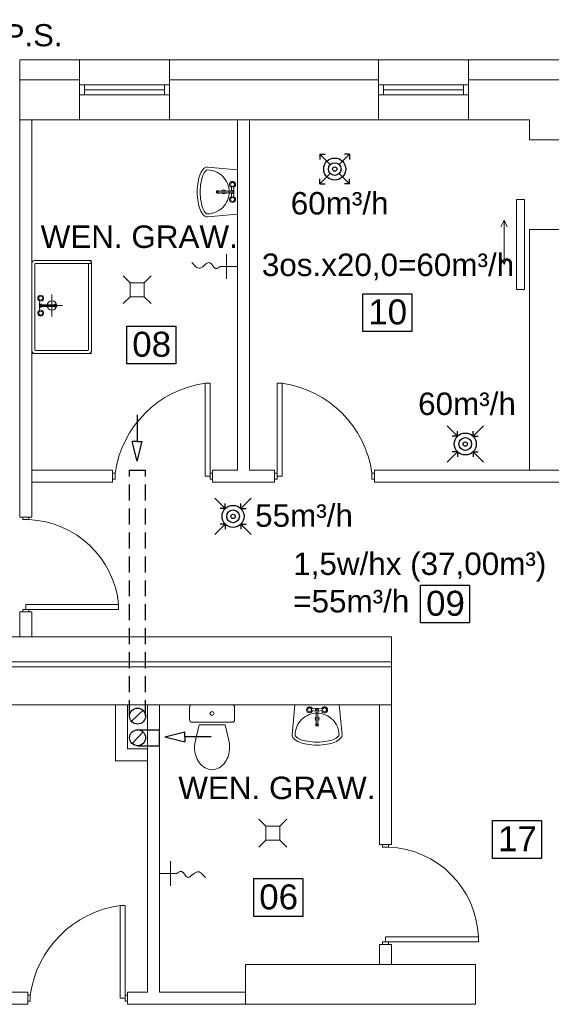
# Model space of a CAD drawing. Extents: x 280060 to 689961, y 120405 to 160329.
# Tile 7 of 85: x 658563 to 659095, y 146126 to 147112. Entities that reach past the tile are written whole.
import ezdxf

# ---------------------------------------------------------------- set-up
doc = ezdxf.new("R2010")
doc.units = 0
doc.header["$MEASUREMENT"] = 0
doc.linetypes.add('{ Wide Dash }', pattern=[12, 4, -2, 4, -2])
for name, color, linetype, lineweight in [('KAM-pro Biała Zarys', 7, 'CONTINUOUS', 9), ('KAM-pro Opis Sanitarny', 7, 'CONTINUOUS', 18), ('KAM-pro Opis Wentylacji', 7, 'CONTINUOUS', 5), ('KAM-pro Podkład Sanitarny', 253, 'CONTINUOUS', 25), ('KAM-pro Wentylacja Nawiew', 1, 'CONTINUOUS', 30), ('KAM-pro Wentylacja Wywiew', 161, 'CONTINUOUS', 30)]:
    doc.layers.add(name, color=color, linetype=linetype, lineweight=lineweight)
doc.styles.add('ARIAL', font='arial.ttf')
doc.styles.add('damian', font='arial.ttf')

msp = doc.modelspace()

# ---------------------------------------------------------------- linework, layer by layer
at = {"layer": 'KAM-pro Biała Zarys', "lineweight": 25}
for points in [[(658905.91, 146837.58), (658955.08, 146837.58), (658955.08, 146799.56), (658905.91, 146799.56)], [(658669.72, 146805.2), (658718.89, 146805.2), (658718.89, 146767.18), (658669.72, 146767.18)], [(658963.74, 146545.75), (659012.91, 146545.75), (659012.91, 146507.74), (658963.74, 146507.74)], [(659035.78, 146309.93), (659084.96, 146309.93), (659084.96, 146271.91), (659035.78, 146271.91)], [(658796.79, 146251.66), (658845.97, 146251.66), (658845.97, 146213.64), (658796.79, 146213.64)]]:
    msp.add_lwpolyline(points, close=True, dxfattribs=at)
at = {"layer": 'KAM-pro Podkład Sanitarny', "lineweight": 20, "ltscale": 13}
for p, q in [((658622.66, 147071.81), (658562.66, 147071.81)), ((658562.66, 147071.81), (658622.66, 147071.81)), ((658562.66, 147071.81), (658562.66, 147011.81)), ((658622.66, 147071.81), (658622.66, 147011.81)), ((658622.66, 147071.81), (658712.66, 147071.81)), ((658921.66, 147071.81), (658712.66, 147071.81)), ((658712.66, 147071.81), (658921.66, 147071.81)), ((658712.66, 147071.81), (658712.66, 147011.81)), ((658921.66, 147071.81), (658921.66, 147011.81)), ((658921.66, 147071.81), (659011.66, 147071.81)), ((659121.66, 147071.81), (659011.66, 147071.81)), ((659011.66, 147071.81), (659121.66, 147071.81)), ((659011.66, 147071.81), (659011.66, 147011.81)), ((658622.66, 147051.81), (658562.66, 147051.81)), ((658562.66, 147051.81), (658622.66, 147051.81)), ((658622.66, 147046.81), (658712.66, 147046.81)), ((658627.66, 147036.81), (658627.66, 147046.81)), ((658707.66, 147036.81), (658707.66, 147046.81)), ((658921.66, 147051.81), (658712.66, 147051.81)), ((658712.66, 147051.81), (658921.66, 147051.81)), ((658921.66, 147046.81), (659011.66, 147046.81)), ((658926.66, 147036.81), (658926.66, 147046.81)), ((659006.66, 147036.81), (659006.66, 147046.81)), ((659121.66, 147051.81), (659011.66, 147051.81)), ((659011.66, 147051.81), (659121.66, 147051.81)), ((658622.66, 147036.81), (658712.66, 147036.81)), ((658622.66, 147036.81), (658627.66, 147036.81)), ((658627.66, 147041.81), (658707.66, 147041.81)), ((658921.66, 147036.81), (659011.66, 147036.81)), ((658921.66, 147036.81), (658926.66, 147036.81)), ((658926.66, 147041.81), (659006.66, 147041.81)), ((658622.66, 147011.81), (658562.66, 147011.81)), ((658562.66, 147011.81), (658622.66, 147011.81)), ((658562.66, 147011.81), (658562.66, 146613.81)), ((658574.66, 147011.81), (658574.66, 146613.81)), ((658574.66, 147011.81), (658622.66, 147011.81)), ((658622.66, 147011.81), (658712.66, 147011.81)), ((658921.66, 147011.81), (658712.66, 147011.81)), ((658712.66, 147011.81), (658921.66, 147011.81)), ((658780.66, 147011.81), (658780.66, 146660.81)), ((658792.66, 147011.81), (658792.66, 146660.81)), ((658921.66, 147011.81), (659011.66, 147011.81)), ((659072.66, 147011.81), (659011.66, 147011.81)), ((659011.66, 147011.81), (659072.66, 147011.81)), ((659072.66, 147011.81), (659072.66, 146991.81)), ((659104.66, 146991.81), (659072.66, 146991.81)), ((658774.42, 146940.33), (658774.79, 146945.18)), ((658776.53, 146945.18), (658776.9, 146940.33)), ((658761.46, 146938.23), (658760.58, 146938.23)), ((658774.79, 146933.78), (658774.42, 146938.63)), ((658776.53, 146933.78), (658776.9, 146938.63)), ((659067.66, 146931.81), (659059.66, 146931.81)), ((659059.66, 146931.81), (659059.66, 146841.81)), ((659067.66, 146901.81), (659067.66, 146931.81)), ((659047.4, 146911.2), (659044.26, 146904.56)), ((659047.4, 146866.87), (659047.4, 146911.2)), ((659047.4, 146911.2), (659050.54, 146904.56)), ((659067.66, 146841.81), (659067.66, 146901.81)), ((659072.66, 146901.81), (659072.66, 146814.81)), ((659104.66, 146901.81), (659072.66, 146901.81)), ((658769.68, 146852.59), (658769.68, 146877.29)), ((658577.66, 146870.74), (658634.66, 146870.74)), ((658577.66, 146866.99), (658577.66, 146825.74)), ((658631.66, 146867.74), (658578.41, 146867.74)), ((658580.66, 146867.74), (658633.91, 146867.74)), ((658631.66, 146866.99), (658631.66, 146825.74)), ((658634.66, 146867.74), (658634.66, 146825.74)), ((658780.66, 146864.94), (658763.39, 146864.94)), ((659047.4, 146866.87), (659044.26, 146873.51)), ((659047.4, 146866.87), (659050.54, 146873.51)), ((658666.18, 146855.58), (658673.18, 146848.58)), ((658694.18, 146855.58), (658687.18, 146848.58)), ((658687.18, 146848.58), (658673.18, 146848.58)), ((658673.18, 146848.58), (658673.18, 146834.58)), ((658687.18, 146841.58), (658687.18, 146848.58)), ((658687.18, 146834.58), (658687.18, 146848.58)), ((658594.91, 146814.83), (658594.91, 146836.92)), ((659059.66, 146841.81), (659067.66, 146841.81)), ((658577.66, 146825.74), (658577.66, 146781.49)), ((658577.66, 146825.74), (658577.66, 146781.49)), ((658582.79, 146831.27), (658582.43, 146826.42)), ((658583.68, 146825.74), (658605.52, 146825.74)), ((658597.86, 146826.82), (658598.74, 146826.82)), ((658631.66, 146825.74), (658631.66, 146781.49)), ((658634.66, 146825.74), (658634.66, 146780.74)), ((658666.18, 146827.58), (658673.18, 146834.58)), ((658673.18, 146834.58), (658687.18, 146834.58)), ((658694.18, 146827.58), (658687.18, 146834.58)), ((658582.43, 146824.72), (658582.79, 146819.87)), ((659072.66, 146744.81), (659072.66, 146814.81)), ((658634.66, 146777.81), (658574.66, 146777.81)), ((658577.66, 146777.74), (658634.66, 146777.74)), ((658578.41, 146780.74), (658630.91, 146780.74)), ((658753.16, 146747.81), (658748.16, 146747.81)), ((658748.16, 146747.81), (658748.16, 146654.81)), ((658753.16, 146657.81), (658753.16, 146747.81)), ((658820.16, 146657.81), (658820.16, 146747.81)), ((658820.16, 146747.81), (658825.16, 146747.81)), ((658825.16, 146747.81), (658825.16, 146654.81)), ((659072.66, 146744.81), (659072.66, 146743.81)), ((659072.66, 146743.81), (659072.66, 146744.81)), ((659072.66, 146743.81), (659072.66, 146660.81)), ((658574.66, 146660.81), (658655.66, 146660.81)), ((658634.66, 146660.81), (658574.66, 146660.81)), ((658655.66, 146660.81), (658655.66, 146648.81)), ((658658.16, 146657.81), (658655.66, 146657.81)), ((658658.16, 146654.81), (658658.16, 146657.81)), ((658753.16, 146654.81), (658753.16, 146657.81)), ((658753.16, 146657.81), (658755.66, 146657.81)), ((658755.66, 146660.81), (658780.66, 146660.81)), ((658780.66, 146660.81), (658755.66, 146660.81)), ((658755.66, 146660.81), (658755.66, 146648.81)), ((658755.66, 146657.81), (658755.66, 146651.81)), ((658792.66, 146660.81), (658817.66, 146660.81)), ((658792.66, 146660.81), (658817.66, 146660.81)), ((658817.66, 146660.81), (658817.66, 146648.81)), ((658820.16, 146657.81), (658817.66, 146657.81)), ((658817.66, 146657.81), (658817.66, 146651.81)), ((658820.16, 146654.81), (658820.16, 146657.81)), ((658915.16, 146654.81), (658915.16, 146657.81)), ((658915.16, 146657.81), (658917.66, 146657.81)), ((658917.66, 146660.81), (659129.66, 146660.81)), ((658917.66, 146660.81), (658917.66, 146648.81)), ((658574.66, 146648.81), (658655.66, 146648.81)), ((658658.16, 146651.81), (658655.66, 146651.81)), ((658658.16, 146654.81), (658658.16, 146651.81)), ((658753.16, 146654.81), (658748.16, 146654.81)), ((658753.16, 146654.81), (658753.16, 146651.81)), ((658753.16, 146651.81), (658755.66, 146651.81)), ((658755.66, 146648.81), (658817.66, 146648.81)), ((658820.16, 146651.81), (658817.66, 146651.81)), ((658820.16, 146654.81), (658825.16, 146654.81)), ((658820.16, 146654.81), (658820.16, 146651.81)), ((658915.16, 146654.81), (658915.16, 146651.81)), ((658915.16, 146651.81), (658917.66, 146651.81)), ((659052.66, 146648.81), (658917.66, 146648.81)), ((658917.66, 146648.81), (659129.66, 146648.81)), ((658972.66, 146648.81), (658920.66, 146648.81)), ((659072.66, 146648.81), (659052.66, 146648.81)), ((658574.66, 146613.81), (658562.66, 146613.81)), ((658565.66, 146611.31), (658565.66, 146613.81)), ((658568.66, 146611.31), (658565.66, 146611.31)), ((658568.66, 146611.31), (658571.66, 146611.31)), ((658571.66, 146611.31), (658571.66, 146613.81)), ((658568.66, 146521.31), (658565.66, 146521.31)), ((658565.66, 146521.31), (658565.66, 146518.81)), ((658568.66, 146521.31), (658568.66, 146526.31)), ((658661.66, 146526.31), (658568.66, 146526.31)), ((658568.66, 146521.31), (658571.66, 146521.31)), ((658571.66, 146521.31), (658571.66, 146518.81)), ((658571.66, 146521.31), (658661.66, 146521.31)), ((658661.66, 146521.31), (658661.66, 146526.31)), ((658562.66, 146518.81), (658562.66, 146493.81)), ((658574.66, 146518.81), (658562.66, 146518.81)), ((658571.66, 146518.81), (658565.66, 146518.81)), ((658574.66, 146518.81), (658574.66, 146493.81)), ((658574.66, 146493.81), (658574.66, 146518.81)), ((658652.66, 146493.81), (658182.66, 146493.81)), ((658684.66, 146493.81), (658652.66, 146493.81)), ((658652.66, 146493.81), (658684.66, 146493.81)), ((658684.66, 146493.81), (658770.66, 146493.81)), ((658808.66, 146493.81), (658770.66, 146493.81)), ((658934.66, 146493.81), (658808.66, 146493.81)), ((658934.66, 146425.81), (658934.66, 146493.81)), ((658684.66, 146468.81), (658142.66, 146468.81)), ((658684.66, 146463.81), (658142.66, 146463.81)), ((658684.66, 146468.81), (658770.66, 146468.81)), ((658684.66, 146463.81), (658770.66, 146463.81)), ((658934.66, 146468.81), (658770.66, 146468.81)), ((658934.66, 146463.81), (658770.66, 146463.81)), ((658684.66, 146425.81), (658182.66, 146425.81)), ((658182.66, 146425.81), (658690.66, 146425.81)), ((658658.66, 146369.81), (658658.66, 146425.81)), ((658690.66, 146425.81), (658670.66, 146425.81)), ((658670.66, 146425.81), (658670.66, 146381.81)), ((658684.66, 146425.81), (658770.66, 146425.81)), ((658690.66, 146425.81), (658690.66, 146137.81)), ((658702.66, 146425.81), (658702.66, 146137.81)), ((658934.66, 146425.81), (658770.66, 146425.81)), ((658854.51, 146421.68), (658859.36, 146422.05)), ((658865.91, 146421.68), (658861.06, 146422.05)), ((658922.66, 146425.81), (658922.66, 146285.81)), ((658934.66, 146425.81), (658934.66, 146285.81)), ((658859.36, 146419.57), (658854.51, 146419.94)), ((658865.91, 146419.94), (658861.06, 146419.57)), ((658861.46, 146406.61), (658861.46, 146405.73)), ((658670.66, 146381.81), (658690.66, 146381.81)), ((658690.66, 146381.81), (658690.66, 146369.81)), ((658690.66, 146369.81), (658658.66, 146369.81)), ((658802.04, 146311.32), (658809.04, 146304.32)), ((658823.04, 146304.32), (658809.04, 146304.32)), ((658809.04, 146304.32), (658809.04, 146290.32)), ((658830.04, 146311.32), (658823.04, 146304.32)), ((658823.04, 146297.32), (658823.04, 146304.32)), ((658823.04, 146290.32), (658823.04, 146304.32)), ((658802.04, 146283.32), (658809.04, 146290.32)), ((658809.04, 146290.32), (658823.04, 146290.32)), ((658830.04, 146283.32), (658823.04, 146290.32)), ((658922.66, 146285.81), (658934.66, 146285.81)), ((658925.66, 146283.31), (658925.66, 146285.81)), ((658928.66, 146283.31), (658925.66, 146283.31)), ((658928.66, 146283.31), (658931.66, 146283.31)), ((658931.66, 146283.31), (658931.66, 146285.81)), ((658713.65, 146269.09), (658713.65, 146244.38)), ((658702.66, 146256.74), (658719.93, 146256.74)), ((658668.16, 146224.81), (658663.16, 146224.81)), ((658663.16, 146224.81), (658663.16, 146131.81)), ((658668.16, 146134.81), (658668.16, 146224.81)), ((658922.66, 146185.81), (658922.66, 146165.81)), ((658922.66, 146165.81), (658922.66, 146185.81)), ((658922.66, 146185.81), (658934.66, 146185.81)), ((658928.66, 146188.31), (658925.66, 146188.31)), ((658925.66, 146188.31), (658925.66, 146185.81)), ((658931.66, 146185.81), (658925.66, 146185.81)), ((658928.66, 146188.31), (658928.66, 146193.31)), ((659021.66, 146193.31), (658928.66, 146193.31)), ((658928.66, 146188.31), (658931.66, 146188.31)), ((658931.66, 146188.31), (658931.66, 146185.81)), ((658931.66, 146188.31), (659021.66, 146188.31)), ((658934.66, 146185.81), (658934.66, 146165.81)), ((659021.66, 146188.31), (659021.66, 146193.31)), ((659018.66, 146165.81), (658788.66, 146165.81)), ((658788.66, 146165.81), (658788.66, 146125.81)), ((659018.66, 146165.81), (659018.66, 146125.81)), ((658570.66, 146137.81), (658213.66, 146137.81)), ((658570.66, 146137.81), (658570.66, 146125.81)), ((658573.16, 146134.81), (658570.66, 146134.81)), ((658573.16, 146131.81), (658573.16, 146134.81)), ((658668.16, 146131.81), (658668.16, 146134.81)), ((658668.16, 146134.81), (658670.66, 146134.81)), ((658690.66, 146137.81), (658670.66, 146137.81)), ((658690.66, 146137.81), (658670.66, 146137.81)), ((658670.66, 146137.81), (658670.66, 146125.81)), ((658670.66, 146134.81), (658670.66, 146128.81)), ((658788.66, 146137.81), (658702.66, 146137.81)), ((658570.66, 146125.81), (658536.66, 146125.81)), ((658573.16, 146128.81), (658570.66, 146128.81)), ((658573.16, 146131.81), (658573.16, 146128.81)), ((658668.16, 146131.81), (658663.16, 146131.81)), ((658668.16, 146131.81), (658668.16, 146128.81)), ((658668.16, 146128.81), (658670.66, 146128.81)), ((658670.66, 146125.81), (658788.66, 146125.81)), ((658788.66, 146125.81), (658670.66, 146125.81)), ((659018.66, 146125.81), (658788.66, 146125.81))]:
    msp.add_line(p, q, dxfattribs=at)
for points in [[(658750.7, 146964.46), (658780.66, 146961.72), (658780.66, 146917.24), (658750.7, 146914.5, -0.022809), (658750.29, 146914.48, -0.203453), (658747.08, 146915.85, -0.097163), (658743.22, 146921.8, -0.054131), (658741.13, 146929.29, -0.041072), (658740.29, 146939.48, -0.041072), (658741.13, 146949.68, -0.054131), (658743.22, 146957.16, -0.097163), (658747.08, 146963.12, -0.203453), (658750.29, 146964.48, -0.203453)], [(658750.43, 146917.49, -0.022809), (658750.29, 146917.48, -0.203453), (658749.24, 146917.93, -0.097163), (658746.01, 146922.92, -0.054131), (658744.09, 146929.78, -0.041072), (658743.29, 146939.48, -0.041072), (658744.09, 146949.19, -0.054131), (658746.01, 146956.05, -0.097163), (658749.24, 146961.03, -0.203453), (658750.29, 146961.48, -0.098491), (658758.71, 146959.81, -0.098491), (658765.85, 146955.04, -0.098491), (658770.62, 146947.9, -0.098491), (658772.29, 146939.48, -0.098491), (658770.62, 146931.06, -0.098491), (658765.85, 146923.93, -0.098491), (658758.71, 146919.16, -0.098491), (658750.29, 146917.48)], [(658761.46, 146940.73), (658760.58, 146940.73, 0.104546), (658760.13, 146940.64, 0.100796), (658759.75, 146940.37, 0.095911), (658759.5, 146939.96, 0.09272), (658759.41, 146939.48, 0.09272), (658759.5, 146939, 0.095911), (658759.75, 146938.6, 0.100796), (658760.13, 146938.33)], [(658760.29, 146939.48, 0.09272), (658760.38, 146939, 0.095911), (658760.63, 146938.6, 0.100796), (658761.01, 146938.33)], [(658761.01, 146940.64, 0.100796), (658760.63, 146940.37, 0.095911), (658760.38, 146939.96)], [(658762.32, 146940.33, 0.009141), (658762.29, 146940.37, 0.100796), (658761.9, 146940.64, 0.104546), (658761.46, 146940.73, 0.104546), (658761.01, 146940.64)], [(658761.01, 146938.33, 0.104546), (658761.46, 146938.23, 0.104546), (658761.9, 146938.33, 0.100796), (658762.29, 146938.6)], [(658761.18, 146938.69, 0.104546), (658761.46, 146938.63), (658775.66, 146938.63, 1), (658775.66, 146940.33), (658761.46, 146940.33, 0.104546), (658761.18, 146940.27)], [(658598.14, 146826.36, 0.104546), (658597.86, 146826.42), (658583.66, 146826.42, 1), (658583.66, 146824.72), (658597.86, 146824.72, 0.104546), (658598.14, 146824.78)], [(658598.31, 146826.73, 0.104546), (658597.86, 146826.82, 0.104546), (658597.42, 146826.73, 0.100796), (658597.03, 146826.46)], [(658597.86, 146824.32), (658598.74, 146824.32, 0.104546), (658599.19, 146824.42, 0.100796), (658599.57, 146824.69, 0.095911), (658599.82, 146825.09, 0.09272), (658599.91, 146825.57, 0.09272), (658599.82, 146826.05, 0.095911), (658599.57, 146826.46, 0.100796), (658599.19, 146826.73)], [(658599.03, 146825.57, 0.09272), (658598.94, 146826.05, 0.095911), (658598.69, 146826.46, 0.100796), (658598.31, 146826.73)], [(658597, 146824.72, 0.009141), (658597.03, 146824.69, 0.100796), (658597.42, 146824.42, 0.104546), (658597.86, 146824.32, 0.104546), (658598.31, 146824.42)], [(658598.31, 146824.42, 0.100796), (658598.69, 146824.69, 0.095911), (658598.94, 146825.09)], [(658835.23, 146395.85), (658837.97, 146425.81), (658882.45, 146425.81), (658885.19, 146395.85, -0.022809), (658885.21, 146395.45, -0.203453), (658883.84, 146392.23, -0.097163), (658877.89, 146388.37, -0.054131), (658870.4, 146386.28, -0.041072), (658860.21, 146385.45, -0.041072), (658850.02, 146386.28, -0.054131), (658842.53, 146388.37, -0.097163), (658836.58, 146392.23, -0.203453), (658835.21, 146395.45, -0.203453)], [(658861, 146406.33, 0.104546), (658861.06, 146406.61), (658861.06, 146420.81, 1), (658859.36, 146420.81), (658859.36, 146406.61, 0.104546), (658859.42, 146406.33)], [(658882.2, 146395.58, -0.022809), (658882.21, 146395.45, -0.203453), (658881.76, 146394.39, -0.097163), (658876.77, 146391.16, -0.054131), (658869.91, 146389.24, -0.041072), (658860.21, 146388.45, -0.041072), (658850.51, 146389.24, -0.054131), (658843.65, 146391.16, -0.097163), (658838.66, 146394.39, -0.203453), (658838.21, 146395.45, -0.098491), (658839.88, 146403.86, -0.098491), (658844.65, 146411, -0.098491), (658851.79, 146415.77, -0.098491), (658860.21, 146417.45, -0.098491), (658868.63, 146415.77, -0.098491), (658875.77, 146411, -0.098491), (658880.54, 146403.86, -0.098491), (658882.21, 146395.45)], [(658859.36, 146407.47, 0.009141), (658859.33, 146407.44, 0.100796), (658859.05, 146407.05, 0.104546), (658858.96, 146406.61, 0.104546), (658859.05, 146406.17)], [(658858.96, 146406.61), (658858.96, 146405.73, 0.104546), (658859.05, 146405.29, 0.100796), (658859.33, 146404.9, 0.095911), (658859.73, 146404.65, 0.09272), (658860.21, 146404.56, 0.09272), (658860.69, 146404.65, 0.095911), (658861.09, 146404.9, 0.100796), (658861.37, 146405.29)], [(658859.05, 146406.17, 0.100796), (658859.33, 146405.78, 0.095911), (658859.73, 146405.53)], [(658860.21, 146405.44, 0.09272), (658860.69, 146405.53, 0.095911), (658861.09, 146405.78, 0.100796), (658861.37, 146406.17)], [(658861.37, 146406.17, 0.104546), (658861.46, 146406.61, 0.104546), (658861.37, 146407.05, 0.100796), (658861.09, 146407.44)], [(658771.44, 146374.97, 0.072039), (658772.65, 146383.31, 0.05824), (658771.86, 146390.1)], [(658748.1, 146362.71, 0.132138), (658755.15, 146360.81, 0.132138), (658762.21, 146362.71)]]:
    msp.add_lwpolyline(points, format="xyb", dxfattribs=at)
msp.add_lwpolyline([(658735.15, 146408.31), (658775.15, 146408.31, 0.414214), (658777.65, 146410.81), (658777.65, 146423.31, 0.414214), (658775.15, 146425.81), (658735.15, 146425.81, 0.414214), (658732.65, 146423.31), (658732.65, 146410.81, 0.414214)], format="xyb", close=True, dxfattribs=at)
msp.add_lwpolyline([(658771.86, 146390.1), (658768.23, 146405.83), (658742.08, 146405.83), (658738.44, 146390.1)], dxfattribs=at)
for centre, radius in [((658775.66, 146946.98), 2), ((658775.66, 146931.98), 2), ((658583.66, 146833.07), 2), ((658594.91, 146825.74), 4.65), ((658583.66, 146818.07), 2), ((658852.71, 146420.81), 2), ((658867.71, 146420.81), 2), ((658755.15, 146417.06), 1.96)]:
    msp.add_circle(centre, radius, dxfattribs=at)
for centre, radius, start, end in [((658775.66, 146946.98), 3, 288.47954, 251.52046), ((658760.58, 146939.33), 1.1, 246.12655, 270), ((658761.62, 146939.48), 1.33, 158.81063, 180), ((658761.62, 146939.48), 0.934, 158.81063, 180), ((658761.62, 146939.48), 0.934, 180, 201.18937), ((658761.54, 146939.51), 0.848, 136.89653, 158.81063), ((658761.54, 146939.45), 0.848, 201.18937, 223.10347), ((658761.49, 146939.56), 0.778, 113.87345, 136.89653), ((658761.49, 146939.4), 0.778, 223.10347, 246.12655), ((658761.37, 146939.45), 1.25, 316.89653, 318.99151), ((658766.79, 146939.48), 2, 25.15066, 154.84934), ((658766.79, 146939.48), 2, 205.15066, 334.84934), ((658775.66, 146931.98), 3, 108.47954, 71.52046), ((658775.66, 146939.48), 1.5, 214.5181, 145.4819), ((658583.66, 146833.07), 3, 288.47954, 251.52046), ((658583.66, 146825.57), 1.5, 34.5181, 325.4819), ((658597.95, 146825.6), 1.25, 136.89653, 138.99151), ((658597.83, 146825.65), 0.778, 43.10347, 66.12655), ((658597.78, 146825.6), 0.848, 21.18937, 43.10347), ((658597.78, 146825.54), 0.848, 316.89653, 338.81063), ((658597.7, 146825.57), 0.934, 0, 21.18937), ((658597.7, 146825.57), 0.934, 338.81063, 0), ((658598.74, 146825.72), 1.1, 66.12655, 90), ((658597.7, 146825.57), 1.33, 338.81063, 0), ((658583.66, 146818.07), 3, 108.47954, 71.52046), ((658597.83, 146825.49), 0.778, 293.87345, 316.89653), ((658762.75, 146643.22), 105.6, 97.94201, 172.05799), ((658810.57, 146643.22), 105.6, 7.94201, 82.05799), ((658567.65, 146516.92), 94.48, 5.70427, 87.56888), ((658852.71, 146420.81), 3, 18.47954, 341.52046), ((658860.21, 146420.81), 1.5, 304.5181, 235.4819), ((658867.71, 146420.81), 3, 198.47954, 161.52046), ((658860.21, 146411.95), 2, 115.15066, 244.84934), ((658860.21, 146411.95), 2, 295.15066, 64.84934), ((658860.13, 146406.64), 0.778, 203.87345, 226.89653), ((658860.18, 146406.69), 0.848, 226.89653, 248.81063), ((658860.21, 146406.77), 1.33, 248.81063, 270), ((658860.21, 146406.77), 0.934, 248.81063, 270), ((658860.21, 146406.77), 0.934, 270, 291.18937), ((658860.24, 146406.69), 0.848, 291.18937, 313.10347), ((658860.29, 146406.64), 0.778, 313.10347, 336.12655), ((658860.24, 146406.53), 1.25, 46.89653, 48.99151), ((658860.36, 146405.73), 1.1, 336.12655, 0), ((658767.07, 146383.31), 29.42, 166.66741, 180), ((658767.07, 146383.31), 29.42, 180, 196.48173), ((658761.21, 146381.58), 23.31, 196.48173, 215.53769), ((658749.09, 146381.58), 23.31, 324.46231, 343.51827), ((658757.5, 146378.93), 18.75, 215.53769, 239.8906), ((658752.8, 146378.93), 18.75, 300.1094, 324.46231), ((658927.93, 146189.58), 93.8, 2.27748, 87.72253), ((658677.75, 146120.22), 105.6, 97.94201, 172.05799)]:
    msp.add_arc(centre, radius, start, end, dxfattribs=at)
at = {"layer": 'KAM-pro Podkład Sanitarny', "lineweight": 20, "ltscale": 13, "extrusion": (0, 0, -1)}
for centre, radius, start, end in [((-658577.66, 146867.74), 3, 0, 90), ((-658578.41, 146866.99), 0.75, 0, 90), ((-658630.91, 146866.99), 0.75, 90, 180), ((-658631.66, 146867.74), 3, 90, 180), ((-658577.66, 146780.74), 3, 270, 0), ((-658578.41, 146781.49), 0.75, 270, 0), ((-658630.91, 146781.49), 0.75, 180, 270), ((-658631.66, 146780.74), 3, 180, 270)]:
    msp.add_arc(centre, radius, start, end, dxfattribs=at)
at = {"layer": 'KAM-pro Podkład Sanitarny', "lineweight": 20, "ltscale": 13}
for points in [[(658763.39, 146864.94), (658758.7, 146862.69), (658753.02, 146868.63), (658743.24, 146863.22), (658734.91, 146868.9)], [(658719.93, 146256.74), (658724.62, 146258.99), (658730.3, 146253.05), (658740.09, 146258.46), (658748.42, 146252.78)]]:
    msp.add_spline(points, degree=3, dxfattribs=at)
at = {"layer": 'KAM-pro Wentylacja Nawiew', "lineweight": 25}
for p, q in [((658873.42, 146966.88), (658863.04, 146977.26)), ((658863.04, 146977.26), (658863.04, 146972.08)), ((658863.04, 146977.26), (658868.21, 146977.26)), ((658882.43, 146966.88), (658892.81, 146977.26)), ((658892.81, 146977.26), (658887.63, 146977.26)), ((658892.81, 146977.26), (658892.81, 146972.08)), ((658873.42, 146957.86), (658863.04, 146947.48)), ((658882.43, 146957.86), (658892.81, 146947.48)), ((658863.04, 146947.48), (658863.04, 146952.66)), ((658863.04, 146947.48), (658868.21, 146947.48)), ((658892.81, 146947.48), (658887.63, 146947.48)), ((658892.81, 146947.48), (658892.81, 146952.66))]:
    msp.add_line(p, q, dxfattribs=at)
for radius in [11, 6.37, 2.17]:
    msp.add_circle((658877.92, 146962.37), radius, dxfattribs=at)
at = {"layer": 'KAM-pro Wentylacja Wywiew', "lineweight": 25}
for p, q in [((658680.05, 146716.22), (658680.05, 146689.67)), ((658990.38, 146705.16), (659000.76, 146694.78)), ((659000.76, 146694.78), (659000.76, 146699.96)), ((659026.7, 146705.16), (659016.32, 146694.78)), ((659016.32, 146694.78), (659016.32, 146699.96)), ((658680.05, 146689.67), (658675.05, 146689.67)), ((658680.05, 146669.67), (658675.05, 146689.67)), ((658680.05, 146689.67), (658685.05, 146689.67)), ((658680.05, 146669.67), (658685.05, 146689.67)), ((659000.76, 146694.78), (658995.59, 146694.78)), ((659016.32, 146694.78), (659021.5, 146694.78)), ((658990.38, 146668.85), (659000.76, 146679.23)), ((659000.76, 146679.23), (658995.59, 146679.23)), ((659000.76, 146679.23), (659000.76, 146674.05)), ((659026.7, 146668.85), (659016.32, 146679.23)), ((659016.32, 146679.23), (659016.32, 146674.05)), ((659016.32, 146679.23), (659021.5, 146679.23)), ((658758.03, 146632.71), (658768.41, 146622.33)), ((658794.35, 146632.71), (658783.97, 146622.33)), ((658768.41, 146622.33), (658763.23, 146622.33)), ((658768.41, 146622.33), (658768.41, 146627.51)), ((658783.97, 146622.33), (658783.97, 146627.51)), ((658783.97, 146622.33), (658789.14, 146622.33)), ((658758.03, 146596.4), (658768.41, 146606.78)), ((658768.41, 146606.78), (658763.23, 146606.78)), ((658768.41, 146606.78), (658768.41, 146601.6)), ((658794.35, 146596.4), (658783.97, 146606.78)), ((658783.97, 146606.78), (658783.97, 146601.6)), ((658783.97, 146606.78), (658789.14, 146606.78)), ((658673.81, 146408.62), (658686.14, 146420.28)), ((658675.18, 146387.02), (658686.14, 146398.68)), ((658680.66, 146400.85), (658702.66, 146400.85)), ((658702.66, 146384.85), (658702.66, 146400.85)), ((658707.74, 146393.79), (658727.74, 146398.79)), ((658707.74, 146393.79), (658727.74, 146388.79)), ((658727.74, 146393.79), (658727.74, 146398.79)), ((658754.3, 146393.79), (658727.74, 146393.79)), ((658727.74, 146393.79), (658727.74, 146388.79)), ((658680.66, 146384.85), (658702.66, 146384.85))]:
    msp.add_line(p, q, dxfattribs=at)
at = {"layer": 'KAM-pro Wentylacja Wywiew', "linetype": '{ Wide Dash }', "lineweight": 25, "ltscale": 4}
for p, q in [((658672.66, 146414.45), (658672.66, 146660.81)), ((658672.66, 146660.81), (658688.66, 146660.81)), ((658688.66, 146414.45), (658688.66, 146660.81))]:
    msp.add_line(p, q, dxfattribs=at)
at = {"layer": 'KAM-pro Wentylacja Wywiew', "lineweight": 25}
for centre, radius in [((659008.54, 146687.01), 11), ((659008.54, 146687.01), 6.37), ((659008.54, 146687.01), 2.17), ((658776.19, 146614.55), 11), ((658776.19, 146614.55), 6.37), ((658776.19, 146614.55), 2.17), ((658680.66, 146414.45), 8), ((658680.66, 146392.85), 8)]:
    msp.add_circle(centre, radius, dxfattribs=at)

# ---------------------------------------------------------------- texts
at = {"layer": 'KAM-pro Biała Zarys', "lineweight": 25, "char_height": 25, "width": 31.1703, "attachment_point": 1, "style": 'ARIAL'}
for s, insert in [('10', (658911.48, 146831.82)), ('08', (658675.29, 146799.45)), ('09', (658969.31, 146540)), ('17', (659041.36, 146304.18)), ('06', (658802.37, 146245.91))]:
    msp.add_mtext(s, dxfattribs=dict(at, insert=insert))
at = {"layer": 'KAM-pro Opis Sanitarny', "lineweight": 25, "insert": (658251.08, 147107.57), "char_height": 22.1589, "width": 426.2258, "attachment_point": 1, "rotation": 360, "style": 'damian'}
msp.add_mtext('GMINNY OŚRODEK P.S.', dxfattribs=at)
at = {"layer": 'KAM-pro Opis Wentylacji', "char_height": 22.5, "attachment_point": 1, "style": 'damian'}
for s, insert, width in [('WEN. GRAW.', (658583.66, 146905.89), 197.4198), ('3os.x20,0=60m³/h', (658804.99, 146877.77), 186.5379), ('1,5w/hx (37,00m³) \\P=55m³/h', (658836.37, 146578.34), 256.4426), ('WEN. GRAW.', (658721.39, 146353.84), 197.4198)]:
    msp.add_mtext(s, dxfattribs=dict(at, insert=insert, width=width))
at = {"layer": 'KAM-pro Wentylacja Nawiew', "lineweight": 25, "insert": (658833.93, 146939.39), "char_height": 22.5, "width": 101.0339, "attachment_point": 1, "style": 'damian'}
msp.add_mtext('60m³/h', dxfattribs=at)
at = {"layer": 'KAM-pro Wentylacja Wywiew', "lineweight": 25, "char_height": 22.5, "width": 101.0339, "attachment_point": 1, "style": 'damian'}
for s, insert in [('60m³/h', (658961.37, 146738.57)), ('55m³/h', (658798.26, 146626.58))]:
    msp.add_mtext(s, dxfattribs=dict(at, insert=insert))

doc.saveas('drawing.dxf')
